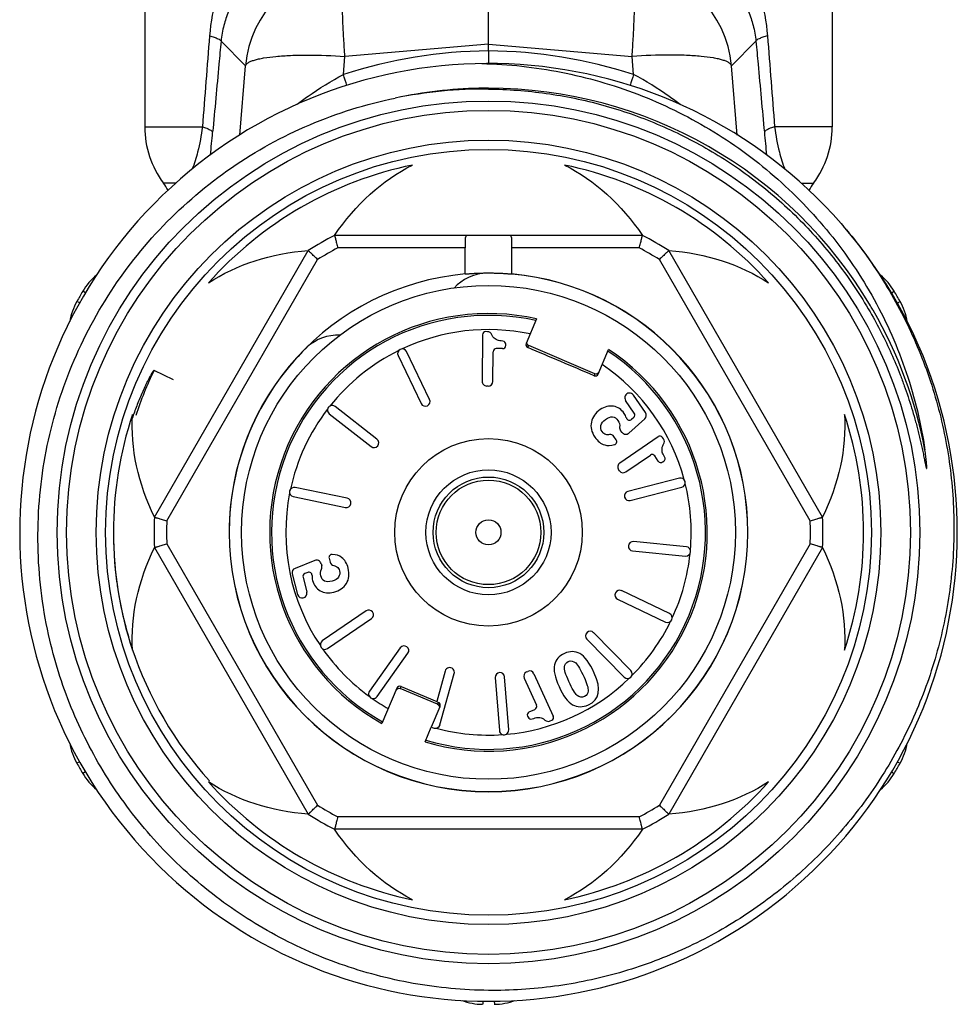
# Model space of a CAD drawing. Header units: millimetres. Extents: x -727 to 69715, y -15705 to 98123.
# Tile 20 of 256: x 5632 to 5662, y -12747 to -12716. Entities that reach past the tile are written whole.
import ezdxf

# ---------------------------------------------------------------- set-up
doc = ezdxf.new("R2010")
doc.units = ezdxf.units.MM

msp = doc.modelspace()

# ---------------------------------------------------------------- linework, layer by layer
at = {"color": 0, "linetype": 'Continuous', "lineweight": -2}
for p, q in [((5635.69, -12712.217), (5635.69, -12719.301)), ((5657.69, -12712.217), (5657.69, -12719.301)), ((5646.69, -12716.653), (5646.69, -12713.774)), ((5638.916, -12717.344), (5638.132, -12716.564)), ((5646.69, -12716.653), (5642.096, -12717.044)), ((5646.69, -12716.87), (5646.69, -12716.653)), ((5646.69, -12716.653), (5651.285, -12717.044)), ((5654.464, -12717.344), (5655.248, -12716.564)), ((5642.049, -12717.623), (5642.096, -12717.044)), ((5646.69, -12716.87), (5646.69, -12717.273)), ((5651.332, -12717.623), (5651.285, -12717.044)), ((5638.735, -12719.563), (5638.916, -12717.344)), ((5654.645, -12719.563), (5654.464, -12717.344)), ((5635.69, -12719.301), (5637.537, -12719.301)), ((5657.69, -12719.301), (5655.843, -12719.301)), ((5636.69, -12721.101), (5636.29, -12721.101)), ((5656.697, -12721.101), (5657.09, -12721.101)), ((5651.614, -12722.773), (5641.767, -12722.773)), ((5636.001, -12731.787), (5640.925, -12723.259)), ((5645.942, -12723.173), (5641.865, -12723.173)), ((5645.942, -12724.007), (5645.942, -12723.173)), ((5647.439, -12724.007), (5647.439, -12723.173)), ((5651.515, -12723.173), (5647.439, -12723.173)), ((5657.379, -12731.787), (5652.456, -12723.259)), ((5636.397, -12731.901), (5641.222, -12723.544)), ((5656.984, -12731.901), (5652.159, -12723.544)), ((5633.798, -12724.615), (5633.708, -12724.562)), ((5659.584, -12724.615), (5659.673, -12724.562)), ((5633.611, -12724.935), (5633.521, -12724.885)), ((5659.768, -12724.936), (5659.859, -12724.885)), ((5648.231, -12725.444), (5647.897, -12726.231)), ((5646.496, -12725.951), (5646.483, -12727.44)), ((5646.656, -12725.853), (5646.597, -12725.852)), ((5647.242, -12726.297), (5647.243, -12726.255)), ((5644.806, -12728.022), (5644.067, -12726.49)), ((5646.829, -12727.443), (5646.837, -12726.493)), ((5647.142, -12726.396), (5646.938, -12726.394)), ((5647.95, -12726.362), (5647.976, -12726.3)), ((5650.093, -12727.199), (5647.976, -12726.3)), ((5650.198, -12727.208), (5650.532, -12726.421)), ((5643.797, -12726.62), (5644.536, -12728.152)), ((5636.61, -12727.391), (5635.989, -12727.09)), ((5650.093, -12727.199), (5650.067, -12727.261)), ((5646.678, -12727.592), (5646.632, -12727.591)), ((5651.352, -12728.459), (5651.074, -12728.054)), ((5651.711, -12728.443), (5651.325, -12727.881)), ((5643.12, -12729.293), (5641.78, -12728.246)), ((5641.595, -12728.483), (5642.936, -12729.53)), ((5651.183, -12729.095), (5651.688, -12728.639)), ((5651.263, -12728.657), (5651.337, -12728.59)), ((5650.962, -12729.074), (5650.916, -12729.012)), ((5650.776, -12729.314), (5650.704, -12729.21)), ((5650.891, -12730.054), (5652.118, -12729.211)), ((5652.291, -12729.285), (5652.257, -12729.237)), ((5651.087, -12730.339), (5651.87, -12729.801)), ((5652.124, -12729.994), (5652.009, -12729.827)), ((5652.263, -12730.02), (5652.298, -12729.996)), ((5650.878, -12730.3), (5650.852, -12730.263)), ((5652.799, -12730.538), (5651.152, -12730.964)), ((5642.171, -12731.18), (5640.506, -12730.833)), ((5651.227, -12731.254), (5652.874, -12730.829)), ((5640.444, -12731.127), (5642.11, -12731.473)), ((5653.024, -12732.732), (5651.331, -12732.569)), ((5636.001, -12732.759), (5640.925, -12741.287)), ((5636.397, -12732.644), (5641.222, -12741.001)), ((5651.302, -12732.868), (5652.995, -12733.031)), ((5656.984, -12732.644), (5652.159, -12741.001)), ((5657.379, -12732.759), (5652.456, -12741.287)), ((5641.132, -12733.17), (5640.501, -12733.425)), ((5641.589, -12733.103), (5641.621, -12733.225)), ((5641.332, -12733.265), (5641.354, -12733.339)), ((5640.412, -12733.602), (5640.582, -12734.262)), ((5640.755, -12733.709), (5640.878, -12734.185)), ((5640.907, -12733.554), (5640.814, -12733.591)), ((5652.485, -12734.87), (5650.95, -12734.138)), ((5650.82, -12734.409), (5652.355, -12735.141)), ((5642.775, -12734.782), (5641.373, -12735.745)), ((5641.543, -12735.992), (5642.945, -12735.029)), ((5649.841, -12735.693), (5651.033, -12736.906)), ((5651.247, -12736.696), (5650.055, -12735.482)), ((5643.869, -12735.969), (5642.882, -12737.354)), ((5643.126, -12737.528), (5644.114, -12736.143)), ((5645.304, -12736.711), (5645.033, -12737.688)), ((5645.138, -12738.43), (5645.593, -12736.791)), ((5646.905, -12736.918), (5647.039, -12738.613)), ((5647.338, -12738.59), (5647.204, -12736.894)), ((5647.831, -12736.938), (5648.225, -12737.803)), ((5647.905, -12736.74), (5647.947, -12736.721)), ((5648.146, -12736.795), (5648.763, -12738.15)), ((5643.76, -12737.257), (5643.28, -12738.386)), ((5643.865, -12737.266), (5643.891, -12737.204)), ((5645.061, -12737.774), (5643.865, -12737.266)), ((5643.891, -12737.204), (5645.033, -12737.688)), ((5644.863, -12738.496), (5645.139, -12737.846)), ((5645.032, -12737.692), (5645.086, -12737.715)), ((5645.086, -12737.715), (5645.061, -12737.774)), ((5647.941, -12738.152), (5647.958, -12738.19)), ((5647.99, -12738.02), (5648.175, -12737.935)), ((5644.661, -12738.972), (5644.858, -12738.508)), ((5644.858, -12738.508), (5644.954, -12738.535)), ((5648.66, -12738.307), (5648.714, -12738.282)), ((5633.612, -12739.61), (5633.521, -12739.661)), ((5659.77, -12739.61), (5659.859, -12739.661)), ((5633.797, -12739.93), (5633.708, -12739.984)), ((5659.582, -12739.93), (5659.673, -12739.984)), ((5651.515, -12741.373), (5641.865, -12741.373)), ((5651.614, -12741.773), (5641.767, -12741.773)), ((5646.505, -12747.267), (5646.504, -12747.372)), ((5646.876, -12747.267), (5646.877, -12747.372))]:
    msp.add_line(p, q, dxfattribs=at)
for radius in [13.8, 13.5, 12.55, 12.25, 7.9, 3, 2, 1.77, 1.673, 0.4]:
    msp.add_circle((5646.69, -12732.273), radius, dxfattribs=at)
for centre, radius, start, end in [((5642.405, -12717.654), 3.503, 95.0702, 174.9331), ((5650.975, -12717.654), 3.503, 5.0669, 84.9298), ((5646.864, -12732.618), 15.75, 90.6339, 107.8048), ((5646.516, -12732.618), 15.75, 72.1952, 89.3661), ((5646.69, -12732.273), 15, 41.1918, 40.7697), ((5588.03, -12734.623), 56.63, 17.0919, 17.4689), ((5705.342, -12734.62), 56.621, 162.5311, 162.9087), ((5646.691, -12732.279), 14.216, 90.5893, 101.3252), ((5646.69, -12732.243), 14.18, 89.9967, 90.5869), ((5646.69, -12732.273), 14.21, 30.6522, 89.998), ((5646.561, -12732.394), 14.302, 89.4813, 101.5169), ((5638.69, -12719.301), 3, 180, 216.8699), ((5654.69, -12719.301), 3, 323.1301, 0), ((5565.397, -12712.786), 72.775, 354.15276, 354.72586), ((5727.992, -12712.785), 72.784, 185.27415, 185.84566), ((5646.69, -12732.273), 12, 101.6766, 138.3234), ((5646.69, -12732.273), 12, 41.6766, 78.3234), ((5634.69, -12722.301), 2, 29.1364, 36.8699), ((5658.69, -12722.301), 2, 143.1301, 150.8164), ((5646.69, -12732.273), 10.7, 117.3956, 122.6044), ((5646.69, -12732.273), 10.7, 57.3956, 62.6044), ((5646.69, -12732.273), 10.3, 117.9331, 122.0669), ((5646.69, -12732.273), 10.3, 57.9331, 62.0669), ((5635.427, -12725.583), 2, 129.6876, 149.292), ((5646.69, -12732.273), 8.3, 95.1728, 180), ((5646.69, -12725.473), 1.5, 93.4459, 137.2887), ((5646.69, -12732.273), 8.3, 0, 84.8272), ((5646.69, -12732.273), 8.295, 0, 84.8158), ((5657.953, -12725.583), 2, 30.708, 50.371), ((5646.69, -12732.273), 15.1, 149.292, 150.708), ((5646.69, -12732.273), 15.1, 29.292, 30.708), ((5635.265, -12725.863), 2, 150.708, 170.4009), ((5658.115, -12725.863), 2, 9.6713, 29.292), ((5646.69, -12732.273), 7, 77.2866, 240.8494), ((5646.712, -12732.261), 14.185, 29.993, 30.6539), ((5646.69, -12732.273), 14.21, 10.6742, 29.9921), ((5646.69, -12732.273), 6.942, 77.373, 240.798), ((5646.69, -12732.273), 6.486, 78.1118, 115.2185), ((5646.596, -12725.952), 0.1, 89.5, 179.5), ((5646.655, -12726.003), 0.15, 21.1086, 89.5), ((5641.882, -12727.464), 1.5, 88.0074, 131.5541), ((5647.143, -12726.254), 0.1, 359.5, 86.496), ((5647.989, -12726.27), 0.1, 156.9384, 246.9498), ((5646.69, -12732.273), 8.295, 134.3778, 180), ((5646.69, -12732.273), 6.486, 116.2815, 141.4685), ((5643.932, -12726.555), 0.15, 25.75, 205.75), ((5646.69, -12732.273), 7, 253.1506, 56.7134), ((5646.69, -12732.273), 6.942, 253.202, 56.627), ((5646.937, -12726.494), 0.1, 89.5, 179.5), ((5647.142, -12726.296), 0.1, 269.5, 359.5), ((5646.709, -12732.28), 11.91, 154.1655, 161.6614), ((5650.106, -12727.169), 0.1, 247.0502, 337.0616), ((5646.69, -12732.273), 6.486, 15.0315, 55.8882), ((5646.633, -12727.441), 0.15, 179.5, 269.5), ((5646.679, -12727.442), 0.15, 269.5, 359.5), ((5651.202, -12727.966), 0.15, 34.5, 214.5), ((5644.671, -12728.087), 0.15, 205.75, 25.75), ((5646.69, -12732.273), 6.486, 142.5315, 167.7185), ((5641.688, -12728.364), 0.15, 52, 232), ((5651.27, -12728.516), 0.1, 312.0449, 34.5), ((5651.588, -12728.528), 0.15, 312.052, 34.5), ((5646.69, -12732.273), 12, 161.6766, 198.3234), ((5651.196, -12728.583), 0.1, 197.113, 312.0449), ((5646.69, -12732.273), 12, 341.6766, 18.3234), ((5651.035, -12728.922), 0.15, 173.7157, 217.0094), ((5651.082, -12728.984), 0.15, 217.0094, 312.052), ((5643.028, -12729.412), 0.15, 232, 52), ((5650.581, -12729.295), 0.15, 34.5, 99.1191), ((5650.693, -12729.371), 0.1, 287.1273, 34.5), ((5652.175, -12729.293), 0.1, 34.5, 124.5), ((5652.167, -12729.37), 0.15, 326.1086, 34.5), ((5651.926, -12729.883), 0.1, 34.5, 124.5), ((5652.206, -12729.938), 0.1, 214.5, 304.5), ((5652.241, -12729.914), 0.1, 304.5, 31.496), ((5650.976, -12730.178), 0.15, 124.5, 214.5), ((5651.002, -12730.216), 0.15, 214.5, 304.5), ((5652.836, -12730.683), 0.15, 284.5, 104.5), ((5640.475, -12730.98), 0.15, 78.25, 258.25), ((5651.19, -12731.109), 0.15, 104.5, 284.5), ((5646.69, -12732.273), 6.486, 355.0315, 13.9685), ((5646.69, -12732.273), 6.486, 168.7815, 213.9685), ((5642.14, -12731.326), 0.15, 258.25, 78.25), ((5646.69, -12732.273), 10.7, 177.3956, 182.6044), ((5646.69, -12732.273), 10.3, 177.9331, 182.0669), ((5646.69, -12732.273), 10.3, 357.9331, 2.0669), ((5646.69, -12732.273), 10.7, 357.3956, 2.6044), ((5646.365, -12732.297), 11.673, 179.2357, 179.9113), ((5646.355, -12732.297), 11.664, 178.5138, 179.2357), ((5646.37, -12732.297), 11.679, 179.9112, 180.2306), ((5646.381, -12732.297), 11.69, 180.2309, 181.8015), ((5646.69, -12732.273), 8.3, 180, 0), ((5646.69, -12732.273), 8.295, 180, 0), ((5651.316, -12732.718), 0.15, 84.5, 264.5), ((5646.39, -12732.297), 11.698, 181.8013, 182.0565), ((5646.401, -12732.296), 11.71, 182.0569, 184.1382), ((5653.009, -12732.881), 0.15, 264.5, 84.5), ((5646.412, -12732.295), 11.721, 184.138, 184.641), ((5641.188, -12733.309), 0.15, 17.0094, 112.052), ((5641.686, -12733.078), 0.1, 87.1273, 194.5), ((5646.69, -12732.273), 6.486, 335.0315, 353.9685), ((5646.42, -12732.295), 11.729, 184.6411, 186.1163), ((5640.557, -12733.564), 0.15, 112.052, 194.5), ((5641.211, -12733.383), 0.15, 333.7157, 17.0094), ((5641.766, -12733.187), 0.15, 194.5, 259.1191), ((5646.438, -12732.293), 11.747, 186.1164, 188.0289), ((5640.852, -12733.684), 0.1, 112.0449, 194.5), ((5640.944, -12733.646), 0.1, 357.1129, 112.0449), ((5646.448, -12732.291), 11.757, 188.0287, 188.5221), ((5646.456, -12732.29), 11.766, 188.5222, 189.8797), ((5650.885, -12734.274), 0.15, 64.5, 244.5), ((5646.497, -12732.281), 11.807, 189.8874, 198.2373), ((5640.728, -12734.224), 0.15, 194.5, 14.5), ((5642.86, -12734.905), 0.15, 304.5, 124.5), ((5652.42, -12735.006), 0.15, 244.5, 64.5), ((5646.69, -12732.273), 6.486, 315.0315, 333.9685), ((5649.948, -12735.588), 0.15, 44.5, 224.5), ((5646.505, -12732.278), 11.816, 198.241, 222.2553), ((5641.458, -12735.868), 0.15, 124.5, 304.5), ((5646.69, -12732.273), 6.486, 215.0315, 233.9685), ((5643.991, -12736.056), 0.15, 324.5, 144.5), ((5645.448, -12736.751), 0.15, 344.5, 164.5), ((5647.055, -12736.906), 0.15, 4.5, 184.5), ((5646.69, -12732.273), 6.486, 275.0315, 313.9685), ((5647.968, -12736.876), 0.15, 114.5, 204.5), ((5648.009, -12736.857), 0.15, 24.5, 114.5), ((5651.14, -12736.801), 0.15, 224.5, 44.5), ((5643.852, -12737.296), 0.1, 67.0431, 157.0632), ((5643.004, -12737.441), 0.15, 144.5, 324.5), ((5646.69, -12732.273), 6.486, 235.0315, 240.3598), ((5645.047, -12737.807), 0.1, 336.9368, 66.9569), ((5648.134, -12737.844), 0.1, 294.5, 24.5), ((5648.032, -12738.111), 0.1, 114.5, 204.5), ((5648.049, -12738.149), 0.1, 204.5, 291.496), ((5648.672, -12738.191), 0.1, 294.5, 24.5), ((5644.994, -12738.39), 0.15, 254.5, 344.5), ((5646.69, -12732.273), 6.486, 255.0315, 273.9685), ((5648.598, -12738.17), 0.15, 226.1086, 294.5), ((5647.188, -12738.601), 0.15, 184.5, 4.5), ((5635.265, -12738.682), 2, 189.6957, 209.292), ((5658.115, -12738.682), 2, 330.708, 350.4402), ((5646.69, -12732.273), 15.1, 209.292, 210.708), ((5646.69, -12732.273), 15.1, 329.292, 330.708), ((5635.427, -12738.962), 2, 210.708, 230.2282), ((5657.953, -12738.962), 2, 309.6588, 329.292), ((5646.69, -12732.273), 12, 221.6766, 258.3234), ((5646.69, -12732.273), 12, 281.6766, 318.3234), ((5646.69, -12732.273), 10.3, 237.9331, 242.0669), ((5646.69, -12732.273), 10.3, 297.9331, 302.0669), ((5646.69, -12732.273), 10.7, 237.3956, 242.6044), ((5646.69, -12732.273), 10.7, 297.3956, 302.6044), ((5646.528, -12745.372), 2, 249.7378, 269.292), ((5646.852, -12745.372), 2, 270.708, 290.263)]:
    msp.add_arc(centre, radius, start, end, dxfattribs=at)
at = {"color": 0, "linetype": 'Continuous', "lineweight": -2, "extrusion": (0, 0, -1)}
for centre, major_axis, ratio, start_param, end_param in [((5646.69, -12727.756), (0, -7.823), 0.816497, 2.261468, 2.751544), ((5646.69, -12727.756), (0, -7.823), 0.816497, -2.751544, -2.261468), ((5642.779, -12730.015), (-6.775, 3.911), 0.816497, 0.390049, 0.880125), ((5650.602, -12730.015), (-6.775, -3.911), 0.816497, -4.021717, -3.531642), ((5648.015, -12726.208), (-0.0391, -0.0921), 0.999848, 0, 1.387806), ((5650.132, -12727.107), (0.0391, 0.0921), 0.999848, 7.853982, 9.424778), ((5642.779, -12730.015), (-6.775, 3.911), 0.816497, -0.880125, -0.390049), ((5650.602, -12730.015), (-6.775, -3.911), 0.816497, -2.751544, -2.261468), ((5642.779, -12734.531), (-6.775, -3.911), 0.816497, 0.390049, 0.880125), ((5650.602, -12734.531), (-6.775, 3.911), 0.816497, -4.021717, -3.531642), ((5643.826, -12737.358), (-0.0391, -0.0921), 0.999848, 7.853982, 9.424778), ((5645.022, -12737.866), (0.0391, 0.0921), 0.999848, 6.283185, 7.670991), ((5642.779, -12734.531), (-6.775, -3.911), 0.816497, -0.880125, -0.390049), ((5650.602, -12734.531), (-6.775, 3.911), 0.816497, -2.751544, -2.261468), ((5646.69, -12736.789), (0, -7.823), 0.816497, 0.390049, 0.880125), ((5646.69, -12736.789), (0, -7.823), 0.816497, -0.880125, -0.390049)]:
    msp.add_ellipse(centre, major_axis=major_axis, ratio=ratio, start_param=start_param, end_param=end_param, dxfattribs=at)
at = {"color": 0, "linetype": 'Continuous', "lineweight": -2}
for points, knots in [([(5640.123, -12712.217), (5639.795, -12712.429), (5639.341, -12712.813), (5638.837, -12713.42), (5638.39, -12714.102), (5637.961, -12715.086), (5637.799, -12715.944), (5637.764, -12716.39)], [0, 0, 0, 0, 0.236383, 0.355525, 0.47665, 0.72911, 1, 1, 1, 1]), ([(5653.258, -12712.217), (5653.585, -12712.429), (5654.04, -12712.813), (5654.543, -12713.42), (5654.991, -12714.102), (5655.419, -12715.086), (5655.582, -12715.944), (5655.616, -12716.39)], [0, 0, 0, 0, 0.236383, 0.355525, 0.47665, 0.72911, 1, 1, 1, 1]), ([(5639.939, -12713.941), (5639.716, -12714.059), (5639.293, -12714.341), (5638.75, -12714.904), (5638.401, -12715.497), (5638.206, -12716.067), (5638.149, -12716.392), (5638.132, -12716.564)], [0, 0, 0, 0, 0.227856, 0.45619, 0.703057, 0.843391, 1, 1, 1, 1]), ([(5653.441, -12713.941), (5653.664, -12714.059), (5654.087, -12714.341), (5654.631, -12714.904), (5654.979, -12715.497), (5655.174, -12716.067), (5655.232, -12716.392), (5655.248, -12716.564)], [0, 0, 0, 0, 0.227856, 0.45619, 0.703057, 0.843391, 1, 1, 1, 1]), ([(5642.096, -12717.044), (5642.082, -12716.854), (5642.058, -12716.485), (5642.031, -12715.953), (5642.014, -12715.47), (5642.008, -12715.049), (5642.011, -12714.743), (5642.021, -12714.539), (5642.03, -12714.418), (5642.042, -12714.32), (5642.056, -12714.246), (5642.071, -12714.195), (5642.087, -12714.17), (5642.096, -12714.165)], [0, 0, 0, 0, 0.197448, 0.383206, 0.551789, 0.698562, 0.819359, 0.86896, 0.910905, 0.944973, 0.971014, 0.989114, 1, 1, 1, 1]), ([(5651.285, -12717.044), (5651.298, -12716.854), (5651.322, -12716.485), (5651.349, -12715.953), (5651.366, -12715.47), (5651.373, -12715.049), (5651.369, -12714.743), (5651.36, -12714.539), (5651.35, -12714.418), (5651.339, -12714.32), (5651.325, -12714.246), (5651.309, -12714.195), (5651.294, -12714.17), (5651.285, -12714.165)], [0, 0, 0, 0, 0.197448, 0.383206, 0.551789, 0.698562, 0.819359, 0.86896, 0.910905, 0.944973, 0.971014, 0.989114, 1, 1, 1, 1]), ([(5637.764, -12716.39), (5637.816, -12716.404), (5637.906, -12716.43), (5638.021, -12716.474), (5638.095, -12716.513), (5638.129, -12716.548), (5638.132, -12716.564)], [0, 0, 0, 0, 0.384383, 0.679056, 0.881179, 1, 1, 1, 1]), ([(5655.616, -12716.39), (5655.565, -12716.404), (5655.475, -12716.43), (5655.36, -12716.474), (5655.285, -12716.513), (5655.251, -12716.548), (5655.248, -12716.564)], [0, 0, 0, 0, 0.384383, 0.679056, 0.881179, 1, 1, 1, 1]), ([(5638.132, -12716.564), (5638.11, -12716.807), (5638.021, -12717.777), (5637.931, -12718.748), (5637.864, -12719.475)], [0, 0, 0, 0, 0.250129, 1, 1, 1, 1]), ([(5655.248, -12716.564), (5655.27, -12716.807), (5655.36, -12717.777), (5655.449, -12718.748), (5655.516, -12719.475)], [0, 0, 0, 0, 0.250129, 1, 1, 1, 1]), ([(5638.916, -12717.344), (5638.929, -12717.303), (5638.992, -12717.249), (5639.093, -12717.199), (5639.205, -12717.16), (5639.342, -12717.125), (5639.571, -12717.08), (5639.913, -12717.039), (5640.38, -12717.01), (5641.117, -12716.996), (5641.696, -12717.018), (5642.096, -12717.044)], [0, 0, 0, 0, 0.039817, 0.069007, 0.10527, 0.148712, 0.19925, 0.320444, 0.465743, 0.630843, 1, 1, 1, 1]), ([(5654.464, -12717.344), (5654.452, -12717.303), (5654.388, -12717.249), (5654.288, -12717.199), (5654.175, -12717.16), (5654.039, -12717.125), (5653.809, -12717.08), (5653.468, -12717.039), (5653.001, -12717.01), (5652.264, -12716.996), (5651.684, -12717.018), (5651.285, -12717.044)], [0, 0, 0, 0, 0.039817, 0.069007, 0.10527, 0.148712, 0.19925, 0.320444, 0.465743, 0.630843, 1, 1, 1, 1]), ([(5646.479, -12717.274), (5647.329, -12717.294), (5649.03, -12717.48), (5651.494, -12718.189), (5653.417, -12719.126), (5654.839, -12720.065), (5656.174, -12721.123), (5657.662, -12722.66), (5658.856, -12724.434), (5659.612, -12725.962), (5660.229, -12727.55), (5660.53, -12728.799), (5660.654, -12729.641)], [0, 0, 0, 0, 0.124979, 0.249957, 0.37493, 0.437476, 0.500021, 0.624989, 0.749955, 0.812492, 0.87504, 1, 1, 1, 1]), ([(5640.569, -12718.579), (5640.683, -12718.492), (5641.156, -12718.143), (5641.657, -12717.831), (5642.049, -12717.623)], [0, 0, 0, 0, 0.244791, 1, 1, 1, 1]), ([(5652.821, -12718.587), (5652.707, -12718.499), (5652.231, -12718.147), (5651.727, -12717.833), (5651.332, -12717.623)], [0, 0, 0, 0, 0.24471, 1, 1, 1, 1]), ([(5632.654, -12735.717), (5632.437, -12734.788), (5632.186, -12732.882), (5632.381, -12730.01), (5633.14, -12727.231), (5634.436, -12724.659), (5636.216, -12722.395), (5638.412, -12720.53), (5640.935, -12719.142), (5642.771, -12718.57), (5643.705, -12718.38)], [0, 0, 0, 0, 0.125004, 0.250009, 0.375009, 0.50001, 0.625011, 0.750011, 0.875, 1, 1, 1, 1]), ([(5646.69, -12718.092), (5647.306, -12718.098), (5648.54, -12718.189), (5650.355, -12718.565), (5652.107, -12719.172), (5653.764, -12720.001), (5655.301, -12721.037), (5656.69, -12722.265), (5657.908, -12723.661), (5658.593, -12724.689), (5658.901, -12725.223)], [0, 0, 0, 0, 0.125039, 0.250061, 0.375073, 0.500072, 0.625063, 0.750047, 0.875026, 1, 1, 1, 1]), ([(5637.537, -12719.301), (5637.502, -12719.573), (5637.415, -12720.032), (5637.277, -12720.479), (5637.207, -12720.658)], [0, 0, 0, 0, 0.58743, 1, 1, 1, 1]), ([(5637.537, -12719.301), (5637.583, -12719.315), (5637.664, -12719.341), (5637.766, -12719.385), (5637.833, -12719.425), (5637.862, -12719.46), (5637.864, -12719.475)], [0, 0, 0, 0, 0.378625, 0.670226, 0.873611, 1, 1, 1, 1]), ([(5655.843, -12719.301), (5655.797, -12719.315), (5655.717, -12719.341), (5655.615, -12719.385), (5655.548, -12719.425), (5655.519, -12719.46), (5655.516, -12719.475)], [0, 0, 0, 0, 0.378625, 0.670226, 0.873611, 1, 1, 1, 1]), ([(5655.843, -12719.301), (5655.879, -12719.572), (5655.965, -12720.031), (5656.103, -12720.477), (5656.172, -12720.656)], [0, 0, 0, 0, 0.587244, 1, 1, 1, 1]), ([(5657.978, -12722.394), (5658.438, -12722.93), (5659.283, -12724.07), (5660.296, -12725.94), (5661.035, -12727.935), (5661.483, -12730.015), (5661.633, -12732.137), (5661.479, -12734.259), (5661.025, -12736.337), (5660.28, -12738.33), (5659.258, -12740.196), (5657.98, -12741.897), (5656.472, -12743.397), (5654.765, -12744.666), (5652.893, -12745.677), (5650.895, -12746.409), (5648.813, -12746.845), (5647.397, -12746.934), (5646.69, -12746.926)], [0, 0, 0, 0, 0.062494, 0.125002, 0.187498, 0.249999, 0.3125, 0.375, 0.437499, 0.499998, 0.562499, 0.625002, 0.687503, 0.750001, 0.812501, 0.874997, 0.937507, 1, 1, 1, 1]), ([(5641.767, -12722.773), (5641.767, -12722.773), (5641.767, -12722.774), (5641.767, -12722.775), (5641.768, -12722.778), (5641.769, -12722.781), (5641.77, -12722.785), (5641.772, -12722.793), (5641.775, -12722.805), (5641.779, -12722.822), (5641.784, -12722.843), (5641.79, -12722.866), (5641.799, -12722.903), (5641.812, -12722.956), (5641.828, -12723.023), (5641.846, -12723.097), (5641.859, -12723.147), (5641.865, -12723.173)], [0, 0, 0, 0, 0.001262, 0.004999, 0.01119, 0.019813, 0.030846, 0.044267, 0.078144, 0.121006, 0.172334, 0.231597, 0.298127, 0.450033, 0.62203, 0.807806, 1, 1, 1, 1]), ([(5646.027, -12722.773), (5646.019, -12722.773), (5646.003, -12722.774), (5645.974, -12722.788), (5645.956, -12722.82), (5645.947, -12722.857), (5645.941, -12722.908), (5645.94, -12722.95), (5645.94, -12722.979)], [0, 0, 0, 0, 0.096056, 0.184539, 0.378232, 0.502696, 0.648773, 1, 1, 1, 1]), ([(5647.44, -12722.979), (5647.44, -12722.95), (5647.44, -12722.908), (5647.434, -12722.857), (5647.425, -12722.82), (5647.406, -12722.788), (5647.377, -12722.774), (5647.362, -12722.773), (5647.354, -12722.773)], [0, 0, 0, 0, 0.351227, 0.497304, 0.621768, 0.815461, 0.903944, 1, 1, 1, 1]), ([(5651.515, -12723.173), (5651.522, -12723.147), (5651.534, -12723.097), (5651.552, -12723.023), (5651.569, -12722.956), (5651.582, -12722.903), (5651.591, -12722.866), (5651.597, -12722.843), (5651.602, -12722.822), (5651.606, -12722.805), (5651.609, -12722.793), (5651.611, -12722.785), (5651.612, -12722.781), (5651.612, -12722.778), (5651.613, -12722.775), (5651.614, -12722.774), (5651.613, -12722.773), (5651.614, -12722.773)], [0, 0, 0, 0, 0.192194, 0.37797, 0.549967, 0.701873, 0.768403, 0.827666, 0.878994, 0.921856, 0.955733, 0.969154, 0.980187, 0.98881, 0.995001, 0.998738, 1, 1, 1, 1]), ([(5645.94, -12722.979), (5645.94, -12723.01), (5645.941, -12723.075), (5645.942, -12723.139), (5645.942, -12723.173)], [0, 0, 0, 0, 0.483578, 1, 1, 1, 1]), ([(5647.439, -12723.173), (5647.439, -12723.139), (5647.439, -12723.075), (5647.44, -12723.01), (5647.44, -12722.979)], [0, 0, 0, 0, 0.516422, 1, 1, 1, 1]), ([(5641.222, -12723.544), (5641.203, -12723.526), (5641.166, -12723.49), (5641.111, -12723.438), (5641.061, -12723.389), (5641.022, -12723.352), (5640.994, -12723.326), (5640.977, -12723.309), (5640.962, -12723.294), (5640.949, -12723.282), (5640.94, -12723.274), (5640.934, -12723.268), (5640.931, -12723.265), (5640.928, -12723.262), (5640.926, -12723.261), (5640.926, -12723.26), (5640.925, -12723.259), (5640.925, -12723.259)], [0, 0, 0, 0, 0.192194, 0.37797, 0.549967, 0.701873, 0.768403, 0.827666, 0.878994, 0.921856, 0.955733, 0.969154, 0.980187, 0.98881, 0.995001, 0.998738, 1, 1, 1, 1]), ([(5652.456, -12723.259), (5652.456, -12723.259), (5652.455, -12723.26), (5652.454, -12723.261), (5652.452, -12723.262), (5652.45, -12723.265), (5652.446, -12723.268), (5652.441, -12723.274), (5652.432, -12723.282), (5652.419, -12723.294), (5652.404, -12723.309), (5652.386, -12723.326), (5652.359, -12723.352), (5652.32, -12723.389), (5652.269, -12723.438), (5652.215, -12723.49), (5652.177, -12723.526), (5652.159, -12723.544)], [0, 0, 0, 0, 0.001262, 0.004999, 0.01119, 0.019813, 0.030846, 0.044267, 0.078144, 0.121006, 0.172334, 0.231597, 0.298127, 0.450033, 0.62203, 0.807806, 1, 1, 1, 1]), ([(5645.94, -12724.007), (5645.94, -12724.007), (5645.941, -12724.007), (5645.941, -12724.007), (5645.942, -12724.007), (5645.945, -12724.007), (5645.949, -12724.006), (5645.955, -12724.006), (5645.963, -12724.005), (5645.973, -12724.004), (5645.985, -12724.003), (5646.003, -12724.002), (5646.031, -12724), (5646.069, -12723.997), (5646.112, -12723.994), (5646.162, -12723.991), (5646.216, -12723.987), (5646.297, -12723.983), (5646.407, -12723.979), (5646.546, -12723.975), (5646.69, -12723.974), (5646.835, -12723.975), (5646.974, -12723.979), (5647.083, -12723.983), (5647.164, -12723.987), (5647.219, -12723.991), (5647.268, -12723.994), (5647.312, -12723.997), (5647.349, -12724), (5647.377, -12724.002), (5647.396, -12724.003), (5647.407, -12724.004), (5647.417, -12724.005), (5647.425, -12724.006), (5647.431, -12724.006), (5647.436, -12724.007), (5647.438, -12724.007), (5647.439, -12724.007), (5647.44, -12724.007), (5647.44, -12724.007), (5647.44, -12724.007)], [0, 0, 0, 0, 0.000155, 0.000609, 0.001364, 0.00242, 0.005429, 0.009633, 0.015027, 0.021596, 0.029317, 0.038171, 0.05919, 0.08446, 0.113715, 0.146679, 0.18304, 0.222435, 0.308822, 0.402539, 0.500004, 0.597467, 0.691184, 0.777572, 0.816966, 0.853326, 0.886289, 0.915544, 0.940814, 0.961833, 0.970685, 0.978406, 0.984973, 0.990367, 0.994571, 0.99758, 0.998635, 0.99939, 0.999845, 1, 1, 1, 1]), ([(5658.901, -12725.223), (5659.025, -12725.438), (5659.262, -12725.874), (5659.583, -12726.545), (5659.822, -12727.118), (5659.996, -12727.583), (5660.117, -12727.934), (5660.229, -12728.289), (5660.316, -12728.587), (5660.381, -12728.826), (5660.427, -12729.006), (5660.472, -12729.187), (5660.514, -12729.368), (5660.555, -12729.549), (5660.587, -12729.701), (5660.613, -12729.822), (5660.628, -12729.898), (5660.641, -12729.959), (5660.65, -12730.004), (5660.66, -12730.05), (5660.67, -12730.095), (5660.678, -12730.133), (5660.685, -12730.163), (5660.69, -12730.182), (5660.694, -12730.197), (5660.697, -12730.208), (5660.7, -12730.217), (5660.702, -12730.224), (5660.704, -12730.229), (5660.708, -12730.232), (5660.711, -12730.231), (5660.713, -12730.228), (5660.713, -12730.223), (5660.713, -12730.217), (5660.714, -12730.212), (5660.714, -12730.204), (5660.714, -12730.194), (5660.714, -12730.183), (5660.713, -12730.167), (5660.712, -12730.14), (5660.709, -12730.102), (5660.705, -12730.056), (5660.701, -12730.01), (5660.696, -12729.963), (5660.689, -12729.902), (5660.676, -12729.794), (5660.663, -12729.702), (5660.654, -12729.641)], [0, 0, 0, 0, 0.125102, 0.250203, 0.375303, 0.437858, 0.500413, 0.562966, 0.625519, 0.656796, 0.688071, 0.719346, 0.75062, 0.781892, 0.813161, 0.828794, 0.844424, 0.852238, 0.86005, 0.867861, 0.875669, 0.883471, 0.887369, 0.891259, 0.893207, 0.895133, 0.897081, 0.898069, 0.898984, 0.899815, 0.900137, 0.900486, 0.901495, 0.902539, 0.90347, 0.904404, 0.906354, 0.908293, 0.910232, 0.914123, 0.921914, 0.929713, 0.937516, 0.945323, 0.953131, 0.968751, 1, 1, 1, 1]), ([(5635.989, -12727.09), (5635.981, -12727.091), (5635.969, -12727.107), (5635.954, -12727.127), (5635.939, -12727.149), (5635.921, -12727.179), (5635.898, -12727.217), (5635.872, -12727.263), (5635.847, -12727.31), (5635.814, -12727.372), (5635.774, -12727.451), (5635.727, -12727.546), (5635.682, -12727.642), (5635.638, -12727.739), (5635.581, -12727.868), (5635.512, -12728.031), (5635.434, -12728.228), (5635.359, -12728.427), (5635.313, -12728.561), (5635.29, -12728.628)], [0, 0, 0, 0, 0.014835, 0.030379, 0.045973, 0.061583, 0.092826, 0.124084, 0.155349, 0.18662, 0.24917, 0.311728, 0.37429, 0.436856, 0.499424, 0.624562, 0.749705, 0.874851, 1, 1, 1, 1]), ([(5636.001, -12731.787), (5636.001, -12731.786), (5636.002, -12731.787), (5636.003, -12731.787), (5636.006, -12731.788), (5636.009, -12731.789), (5636.014, -12731.79), (5636.021, -12731.792), (5636.033, -12731.796), (5636.05, -12731.801), (5636.07, -12731.807), (5636.094, -12731.814), (5636.13, -12731.824), (5636.182, -12731.839), (5636.249, -12731.859), (5636.322, -12731.88), (5636.371, -12731.894), (5636.397, -12731.901)], [0, 0, 0, 0, 0.001262, 0.004999, 0.01119, 0.019813, 0.030846, 0.044267, 0.078144, 0.121006, 0.172334, 0.231597, 0.298127, 0.450033, 0.62203, 0.807806, 1, 1, 1, 1]), ([(5656.984, -12731.901), (5657.009, -12731.894), (5657.059, -12731.88), (5657.131, -12731.859), (5657.199, -12731.839), (5657.25, -12731.824), (5657.287, -12731.814), (5657.31, -12731.807), (5657.33, -12731.801), (5657.347, -12731.796), (5657.359, -12731.792), (5657.367, -12731.79), (5657.371, -12731.789), (5657.374, -12731.788), (5657.377, -12731.787), (5657.378, -12731.787), (5657.379, -12731.786), (5657.379, -12731.787)], [0, 0, 0, 0, 0.192194, 0.37797, 0.549967, 0.701873, 0.768403, 0.827666, 0.878994, 0.921856, 0.955733, 0.969154, 0.980187, 0.98881, 0.995001, 0.998738, 1, 1, 1, 1]), ([(5636.001, -12732.759), (5636.001, -12732.759), (5636.002, -12732.759), (5636.003, -12732.759), (5636.006, -12732.758), (5636.009, -12732.757), (5636.014, -12732.755), (5636.021, -12732.753), (5636.033, -12732.75), (5636.05, -12732.745), (5636.07, -12732.739), (5636.094, -12732.732), (5636.13, -12732.721), (5636.182, -12732.706), (5636.249, -12732.687), (5636.322, -12732.666), (5636.371, -12732.651), (5636.397, -12732.644)], [0, 0, 0, 0, 0.001262, 0.004999, 0.01119, 0.019813, 0.030846, 0.044267, 0.078144, 0.121006, 0.172334, 0.231597, 0.298127, 0.450033, 0.62203, 0.807806, 1, 1, 1, 1]), ([(5657.379, -12732.759), (5657.379, -12732.759), (5657.378, -12732.759), (5657.377, -12732.759), (5657.374, -12732.758), (5657.371, -12732.757), (5657.367, -12732.755), (5657.359, -12732.753), (5657.347, -12732.75), (5657.33, -12732.745), (5657.31, -12732.739), (5657.287, -12732.732), (5657.25, -12732.721), (5657.199, -12732.706), (5657.131, -12732.687), (5657.059, -12732.666), (5657.009, -12732.651), (5656.984, -12732.644)], [0, 0, 0, 0, 0.001262, 0.004999, 0.01119, 0.019813, 0.030846, 0.044267, 0.078144, 0.121006, 0.172334, 0.231597, 0.298127, 0.450033, 0.62203, 0.807806, 1, 1, 1, 1]), ([(5646.69, -12746.926), (5645.885, -12746.918), (5644.271, -12746.768), (5641.924, -12746.147), (5639.711, -12745.148), (5637.694, -12743.797), (5635.927, -12742.131), (5634.462, -12740.195), (5633.338, -12738.042), (5632.838, -12736.501), (5632.654, -12735.717)], [0, 0, 0, 0, 0.124999, 0.250001, 0.375002, 0.500002, 0.625003, 0.750004, 0.875002, 1, 1, 1, 1]), ([(5640.925, -12741.287), (5640.925, -12741.286), (5640.926, -12741.286), (5640.926, -12741.285), (5640.928, -12741.283), (5640.931, -12741.281), (5640.934, -12741.278), (5640.94, -12741.272), (5640.949, -12741.264), (5640.962, -12741.251), (5640.977, -12741.237), (5640.994, -12741.22), (5641.022, -12741.194), (5641.061, -12741.156), (5641.111, -12741.108), (5641.166, -12741.056), (5641.203, -12741.02), (5641.222, -12741.001)], [0, 0, 0, 0, 0.001262, 0.004999, 0.01119, 0.019813, 0.030846, 0.044267, 0.078144, 0.121006, 0.172334, 0.231597, 0.298127, 0.450033, 0.62203, 0.807806, 1, 1, 1, 1]), ([(5652.159, -12741.001), (5652.177, -12741.02), (5652.215, -12741.056), (5652.269, -12741.108), (5652.32, -12741.156), (5652.359, -12741.194), (5652.386, -12741.22), (5652.404, -12741.237), (5652.419, -12741.251), (5652.432, -12741.264), (5652.441, -12741.272), (5652.446, -12741.278), (5652.45, -12741.281), (5652.452, -12741.283), (5652.454, -12741.285), (5652.455, -12741.286), (5652.456, -12741.286), (5652.456, -12741.287)], [0, 0, 0, 0, 0.192194, 0.37797, 0.549967, 0.701873, 0.768403, 0.827666, 0.878994, 0.921856, 0.955733, 0.969154, 0.980187, 0.98881, 0.995001, 0.998738, 1, 1, 1, 1]), ([(5641.865, -12741.373), (5641.859, -12741.398), (5641.846, -12741.449), (5641.828, -12741.522), (5641.812, -12741.59), (5641.799, -12741.642), (5641.79, -12741.679), (5641.784, -12741.703), (5641.779, -12741.723), (5641.775, -12741.74), (5641.772, -12741.752), (5641.77, -12741.76), (5641.769, -12741.765), (5641.768, -12741.768), (5641.767, -12741.771), (5641.767, -12741.772), (5641.767, -12741.773), (5641.767, -12741.773)], [0, 0, 0, 0, 0.192194, 0.37797, 0.549967, 0.701873, 0.768403, 0.827666, 0.878994, 0.921856, 0.955733, 0.969154, 0.980187, 0.98881, 0.995001, 0.998738, 1, 1, 1, 1]), ([(5651.614, -12741.773), (5651.613, -12741.773), (5651.614, -12741.772), (5651.613, -12741.771), (5651.612, -12741.768), (5651.612, -12741.765), (5651.611, -12741.76), (5651.609, -12741.752), (5651.606, -12741.74), (5651.602, -12741.723), (5651.597, -12741.703), (5651.591, -12741.679), (5651.582, -12741.642), (5651.569, -12741.59), (5651.552, -12741.522), (5651.534, -12741.449), (5651.522, -12741.398), (5651.515, -12741.373)], [0, 0, 0, 0, 0.001262, 0.004999, 0.01119, 0.019813, 0.030846, 0.044267, 0.078144, 0.121006, 0.172334, 0.231597, 0.298127, 0.450033, 0.62203, 0.807806, 1, 1, 1, 1])]:
    msp.add_open_spline(points, degree=3, knots=knots, dxfattribs=at)
for points in [[(5637.764, -12716.39), (5637.689, -12717.36), (5637.613, -12718.331), (5637.537, -12719.301)], [(5655.616, -12716.39), (5655.692, -12717.36), (5655.767, -12718.331), (5655.843, -12719.301)], [(5646.845, -12726.035), (5646.826, -12726.014), (5646.809, -12725.985), (5646.795, -12725.949)], [(5646.976, -12726.124), (5646.923, -12726.102), (5646.879, -12726.072), (5646.845, -12726.035)], [(5647.149, -12726.154), (5647.073, -12726.149), (5647.015, -12726.139), (5646.976, -12726.124)], [(5650.067, -12727.261), (5649.361, -12726.961), (5648.656, -12726.662), (5647.95, -12726.362)], [(5650.264, -12728.345), (5650.109, -12728.452), (5650.016, -12728.586), (5649.981, -12728.746)], [(5650.686, -12728.239), (5650.545, -12728.215), (5650.404, -12728.249), (5650.264, -12728.345)], [(5651.031, -12728.468), (5650.943, -12728.34), (5650.828, -12728.263), (5650.686, -12728.239)], [(5651.1, -12728.612), (5651.085, -12728.561), (5651.061, -12728.513), (5651.031, -12728.468)], [(5649.981, -12728.746), (5649.946, -12728.907), (5649.984, -12729.066), (5650.092, -12729.223)], [(5650.286, -12728.852), (5650.301, -12728.781), (5650.35, -12728.716), (5650.433, -12728.66)], [(5650.433, -12728.66), (5650.603, -12728.543), (5650.737, -12728.554), (5650.833, -12728.694)], [(5650.833, -12728.694), (5650.877, -12728.759), (5650.895, -12728.829), (5650.886, -12728.905)], [(5650.327, -12729.051), (5650.284, -12728.99), (5650.27, -12728.924), (5650.286, -12728.852)], [(5650.449, -12729.147), (5650.402, -12729.136), (5650.363, -12729.104), (5650.327, -12729.051)], [(5650.092, -12729.223), (5650.182, -12729.355), (5650.287, -12729.44), (5650.408, -12729.478)], [(5650.557, -12729.147), (5650.513, -12729.154), (5650.477, -12729.154), (5650.449, -12729.147)], [(5650.408, -12729.478), (5650.499, -12729.507), (5650.604, -12729.503), (5650.723, -12729.466)], [(5652.252, -12729.703), (5652.239, -12729.646), (5652.239, -12729.594), (5652.249, -12729.545)], [(5652.249, -12729.545), (5652.256, -12729.517), (5652.27, -12729.487), (5652.292, -12729.454)], [(5652.326, -12729.862), (5652.286, -12729.797), (5652.261, -12729.744), (5652.252, -12729.703)], [(5641.991, -12733.074), (5641.915, -12733.016), (5641.815, -12732.984), (5641.691, -12732.978)], [(5642.201, -12733.422), (5642.161, -12733.268), (5642.092, -12733.152), (5641.991, -12733.074)], [(5641.323, -12733.666), (5641.304, -12733.59), (5641.312, -12733.518), (5641.346, -12733.449)], [(5641.738, -12733.335), (5641.781, -12733.343), (5641.816, -12733.355), (5641.84, -12733.372)], [(5641.84, -12733.372), (5641.879, -12733.398), (5641.905, -12733.442), (5641.921, -12733.504)], [(5641.921, -12733.504), (5641.94, -12733.576), (5641.931, -12733.643), (5641.892, -12733.705)], [(5642.142, -12733.908), (5642.23, -12733.77), (5642.248, -12733.607), (5642.201, -12733.422)], [(5641.044, -12733.652), (5641.041, -12733.705), (5641.047, -12733.758), (5641.06, -12733.811)], [(5641.06, -12733.811), (5641.099, -12733.961), (5641.181, -12734.072), (5641.306, -12734.144)], [(5641.688, -12733.835), (5641.488, -12733.887), (5641.366, -12733.83), (5641.323, -12733.666)], [(5641.892, -12733.705), (5641.853, -12733.766), (5641.785, -12733.81), (5641.688, -12733.835)], [(5641.306, -12734.144), (5641.43, -12734.215), (5641.574, -12734.231), (5641.739, -12734.188)], [(5641.739, -12734.188), (5641.921, -12734.141), (5642.054, -12734.047), (5642.142, -12733.908)], [(5649.12, -12736.145), (5648.948, -12736.223), (5648.843, -12736.345), (5648.803, -12736.512)], [(5649.613, -12736.152), (5649.457, -12736.068), (5649.292, -12736.066), (5649.12, -12736.145)], [(5650.075, -12736.773), (5649.924, -12736.443), (5649.77, -12736.237), (5649.613, -12736.152)], [(5648.803, -12736.512), (5648.763, -12736.678), (5648.81, -12736.91), (5648.946, -12737.207)], [(5649.26, -12737.041), (5649.156, -12736.814), (5649.109, -12736.661), (5649.119, -12736.58)], [(5649.119, -12736.58), (5649.129, -12736.498), (5649.17, -12736.441), (5649.244, -12736.408)], [(5649.244, -12736.408), (5649.33, -12736.368), (5649.408, -12736.383), (5649.48, -12736.452)], [(5649.48, -12736.452), (5649.551, -12736.522), (5649.64, -12736.674), (5649.748, -12736.91)], [(5649.748, -12736.91), (5649.838, -12737.109), (5649.883, -12737.253), (5649.881, -12737.342)], [(5649.885, -12737.792), (5650.245, -12737.627), (5650.309, -12737.287), (5650.075, -12736.773)], [(5648.946, -12737.207), (5649.083, -12737.507), (5649.227, -12737.701), (5649.381, -12737.786)], [(5649.527, -12737.49), (5649.455, -12737.426), (5649.367, -12737.277), (5649.26, -12737.041)], [(5649.761, -12737.528), (5649.677, -12737.567), (5649.599, -12737.554), (5649.527, -12737.49)], [(5649.881, -12737.342), (5649.879, -12737.43), (5649.839, -12737.493), (5649.761, -12737.528)], [(5649.381, -12737.786), (5649.535, -12737.872), (5649.703, -12737.875), (5649.885, -12737.792)], [(5648.086, -12738.242), (5648.157, -12738.214), (5648.213, -12738.199), (5648.255, -12738.196)], [(5648.255, -12738.196), (5648.313, -12738.194), (5648.365, -12738.202), (5648.412, -12738.221)], [(5648.412, -12738.221), (5648.438, -12738.232), (5648.465, -12738.251), (5648.494, -12738.279)]]:
    msp.add_open_spline(points, degree=3, dxfattribs=at)

doc.saveas('drawing.dxf')
